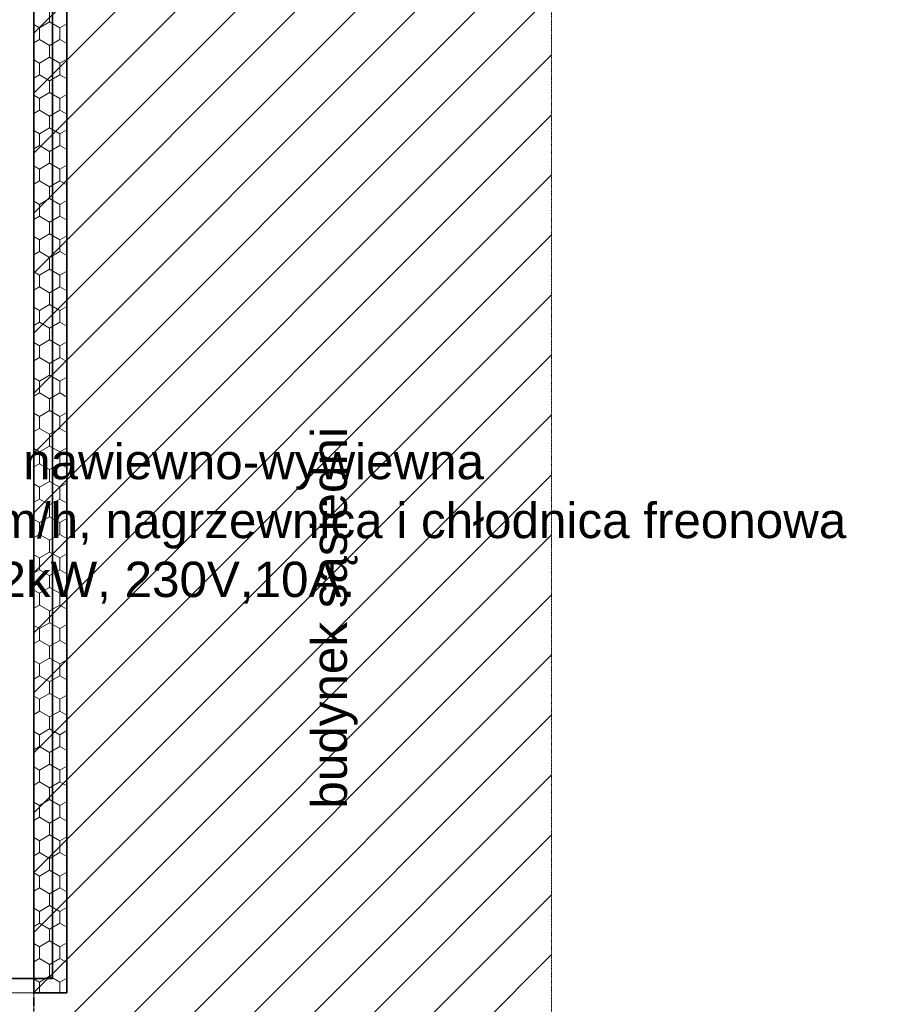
# Model space of a CAD drawing. Header units: centimetres. Extents: x 42630 to 130002, y 15 to 29179.
# Tile 152 of 175: x 84702 to 85076, y 4059 to 4477. Entities that reach past the tile are written whole.
import ezdxf

# ---------------------------------------------------------------- set-up
doc = ezdxf.new("R2010")
doc.units = ezdxf.units.CM
doc.header["$LTSCALE"] = 0.01
doc.linetypes.add('Kropki i Kreski', pattern=[670.277762, 352.777767, -176.388884, 0, -141.111112])
doc.linetypes.add('PRZERYWANA', pattern=[0.282222, 0.141111, -0.141111])
for name, color, linetype, lineweight in [('2D - Ogólne_Nr_Pióra__1', 7, 'Continuous', 13), ('2D - Ogólne_Nr_Pióra__21', 7, 'Continuous', 35), ('E0odgrom', 6, 'Continuous', 35), ('EGBB_L_1_Nr_Pióra__1', 7, 'Continuous', 13), ('Opisy - Tekst_Nr_Pióra__1', 7, 'Continuous', 13), ('wentylacja opis', 30, 'Continuous', 35)]:
    doc.layers.add(name, color=color, linetype=linetype, lineweight=lineweight)
for name, color, linetype, lineweight, true_color in [('2D - Ogólne_Nr_Pióra__102', 7, 'Continuous', 13, 0xcccccc), ('2D - Ogólne_Nr_Pióra__108', 7, 'Continuous', 13, 0xfd8379), ('2D - Ogólne_Nr_Pióra__68', 7, 'Continuous', 35, 0xfd4435), ('OTD_L_12_Nr_Pióra__2', 7, 'Continuous', 15, 0x7f7f7f)]:
    doc.layers.add(name, color=color, linetype=linetype, lineweight=lineweight, true_color=true_color)
doc.styles.add('GENERATED_STYLE_1', font='arial.ttf')
doc.styles.add('GENERATED_STYLE_4', font='arial.ttf')

msp = doc.modelspace()

# ---------------------------------------------------------------- linework, layer by layer
at = {"layer": '2D - Ogólne_Nr_Pióra__1', "color": 252, "linetype": 'PRZERYWANA'}
msp.add_line((84708.085, 4064.28), (84708.085, 5080.28), dxfattribs=at)
at = {"layer": '2D - Ogólne_Nr_Pióra__1', "color": 252, "linetype": 'Continuous'}
for p, q in [((84708.085, 4045.78), (84708.085, 5080.28)), ((84708.085, 4064.28), (77813.802, 4064.28))]:
    msp.add_line(p, q, dxfattribs=at)
at = {"layer": '2D - Ogólne_Nr_Pióra__102', "color": 252, "linetype": 'Continuous'}
for p, q in [((84708.077, 4471.578), (84922.717, 4686.217)), ((84708.076, 4446.121), (84927.937, 4665.981)), ((84708.075, 4420.664), (84927.937, 4640.526)), ((84708.074, 4395.207), (84927.937, 4615.07)), ((84708.073, 4369.751), (84927.937, 4589.614)), ((84708.072, 4344.294), (84927.937, 4564.158)), ((84708.072, 4318.837), (84927.937, 4538.702)), ((84708.071, 4293.38), (84927.937, 4513.246)), ((84708.07, 4267.924), (84927.937, 4487.79)), ((84708.069, 4242.467), (84927.937, 4462.335)), ((84708.068, 4217.01), (84927.937, 4436.879)), ((84708.067, 4191.553), (84927.937, 4411.423)), ((84708.066, 4166.097), (84927.937, 4385.967)), ((84708.065, 4140.64), (84927.937, 4360.511)), ((84708.064, 4115.183), (84927.937, 4335.055)), ((84708.063, 4089.726), (84927.937, 4309.6)), ((84708.062, 4064.269), (84927.937, 4284.144)), ((84708.061, 4038.813), (84927.937, 4258.688)), ((84708.06, 4013.356), (84927.937, 4233.232)), ((84708.06, 3987.899), (84927.937, 4207.776)), ((84708.059, 3962.442), (84927.937, 4182.32)), ((84708.058, 3936.986), (84927.937, 4156.865)), ((84708.057, 3911.529), (84927.937, 4131.409)), ((84708.056, 3886.072), (84927.937, 4105.953)), ((84708.055, 3860.615), (84927.937, 4080.497))]:
    msp.add_line(p, q, dxfattribs=at)
at = {"layer": '2D - Ogólne_Nr_Pióra__108', "color": 252, "linetype": 'Continuous'}
for p, q in [((84714.803, 4476.352), (84714.803, 4481.352)), ((84710.472, 4473.852), (84708.085, 4475.231)), ((84714.803, 4476.352), (84710.472, 4473.852)), ((84719.133, 4473.852), (84714.803, 4476.352)), ((84722.085, 4475.557), (84719.133, 4473.852)), ((84710.472, 4468.852), (84710.472, 4473.852)), ((84719.133, 4468.852), (84719.133, 4473.852)), ((84710.472, 4468.852), (84708.085, 4467.474)), ((84714.803, 4466.352), (84710.472, 4468.852)), ((84719.133, 4468.852), (84714.803, 4466.352)), ((84722.085, 4467.148), (84719.133, 4468.852)), ((84714.803, 4461.352), (84714.803, 4466.352)), ((84710.472, 4458.852), (84708.085, 4460.231)), ((84714.803, 4461.352), (84710.472, 4458.852)), ((84710.472, 4453.852), (84710.472, 4458.852)), ((84719.133, 4458.852), (84714.803, 4461.352)), ((84722.085, 4460.557), (84719.133, 4458.852)), ((84719.133, 4453.852), (84719.133, 4458.852)), ((84710.472, 4453.852), (84708.085, 4452.474)), ((84714.803, 4451.352), (84710.472, 4453.852)), ((84719.133, 4453.852), (84714.803, 4451.352)), ((84714.803, 4446.352), (84714.803, 4451.352)), ((84722.085, 4452.148), (84719.133, 4453.852)), ((84714.803, 4446.352), (84710.472, 4443.852)), ((84719.133, 4443.852), (84714.803, 4446.352)), ((84710.472, 4443.852), (84708.085, 4445.231)), ((84710.472, 4438.852), (84710.472, 4443.852)), ((84722.085, 4445.557), (84719.133, 4443.852)), ((84719.133, 4438.852), (84719.133, 4443.852)), ((84710.472, 4438.852), (84708.085, 4437.474)), ((84714.803, 4436.352), (84710.472, 4438.852)), ((84719.133, 4438.852), (84714.803, 4436.352)), ((84722.085, 4437.148), (84719.133, 4438.852)), ((84714.803, 4431.352), (84714.803, 4436.352)), ((84710.472, 4428.852), (84708.085, 4430.231)), ((84714.803, 4431.352), (84710.472, 4428.852)), ((84719.133, 4428.852), (84714.803, 4431.352)), ((84722.085, 4430.557), (84719.133, 4428.852)), ((84710.472, 4423.852), (84710.472, 4428.852)), ((84719.133, 4423.852), (84719.133, 4428.852)), ((84710.472, 4423.852), (84708.085, 4422.474)), ((84714.803, 4421.352), (84710.472, 4423.852)), ((84719.133, 4423.852), (84714.803, 4421.352)), ((84714.803, 4416.352), (84714.803, 4421.352)), ((84722.085, 4422.148), (84719.133, 4423.852)), ((84710.472, 4413.852), (84708.085, 4415.231)), ((84714.803, 4416.352), (84710.472, 4413.852)), ((84710.472, 4408.852), (84710.472, 4413.852)), ((84719.133, 4413.852), (84714.803, 4416.352)), ((84722.085, 4415.557), (84719.133, 4413.852)), ((84719.133, 4408.852), (84719.133, 4413.852)), ((84710.472, 4408.852), (84708.085, 4407.474)), ((84714.803, 4406.352), (84710.472, 4408.852)), ((84719.133, 4408.852), (84714.803, 4406.352)), ((84722.085, 4407.148), (84719.133, 4408.852)), ((84714.803, 4401.352), (84714.803, 4406.352)), ((84710.472, 4398.852), (84708.085, 4400.231)), ((84714.803, 4401.352), (84710.472, 4398.852)), ((84719.133, 4398.852), (84714.803, 4401.352)), ((84722.085, 4400.557), (84719.133, 4398.852)), ((84710.472, 4393.852), (84710.472, 4398.852)), ((84719.133, 4393.852), (84719.133, 4398.852)), ((84710.472, 4393.852), (84708.085, 4392.474)), ((84714.803, 4391.352), (84710.472, 4393.852)), ((84719.133, 4393.852), (84714.803, 4391.352)), ((84722.085, 4392.148), (84719.133, 4393.852)), ((84714.803, 4386.352), (84714.803, 4391.352)), ((84710.472, 4383.852), (84708.085, 4385.231)), ((84714.803, 4386.352), (84710.472, 4383.852)), ((84710.472, 4378.852), (84710.472, 4383.852)), ((84719.133, 4383.852), (84714.803, 4386.352)), ((84722.085, 4385.557), (84719.133, 4383.852)), ((84719.133, 4378.852), (84719.133, 4383.852)), ((84710.472, 4378.852), (84708.085, 4377.474)), ((84714.803, 4376.352), (84710.472, 4378.852)), ((84719.133, 4378.852), (84714.803, 4376.352)), ((84714.803, 4371.352), (84714.803, 4376.352)), ((84722.085, 4377.148), (84719.133, 4378.852)), ((84714.803, 4371.352), (84710.472, 4368.852)), ((84719.133, 4368.852), (84714.803, 4371.352)), ((84710.472, 4368.852), (84708.085, 4370.231)), ((84710.472, 4363.852), (84710.472, 4368.852)), ((84722.085, 4370.557), (84719.133, 4368.852)), ((84719.133, 4363.852), (84719.133, 4368.852)), ((84710.472, 4363.852), (84708.085, 4362.474)), ((84714.803, 4361.352), (84710.472, 4363.852)), ((84719.133, 4363.852), (84714.803, 4361.352)), ((84722.085, 4362.148), (84719.133, 4363.852)), ((84714.803, 4356.352), (84714.803, 4361.352)), ((84710.472, 4353.852), (84708.085, 4355.231)), ((84714.803, 4356.352), (84710.472, 4353.852)), ((84719.133, 4353.852), (84714.803, 4356.352)), ((84722.085, 4355.557), (84719.133, 4353.852)), ((84710.472, 4348.852), (84710.472, 4353.852)), ((84719.133, 4348.852), (84719.133, 4353.852)), ((84710.472, 4348.852), (84708.085, 4347.474)), ((84714.803, 4346.352), (84710.472, 4348.852)), ((84719.133, 4348.852), (84714.803, 4346.352)), ((84714.803, 4341.352), (84714.803, 4346.352)), ((84722.085, 4347.148), (84719.133, 4348.852)), ((84710.472, 4338.852), (84708.085, 4340.231)), ((84714.803, 4341.352), (84710.472, 4338.852)), ((84710.472, 4333.852), (84710.472, 4338.852)), ((84719.133, 4338.852), (84714.803, 4341.352)), ((84722.085, 4340.557), (84719.133, 4338.852)), ((84719.133, 4333.852), (84719.133, 4338.852)), ((84710.472, 4333.852), (84708.085, 4332.474)), ((84714.803, 4331.352), (84710.472, 4333.852)), ((84719.133, 4333.852), (84714.803, 4331.352)), ((84722.085, 4332.148), (84719.133, 4333.852)), ((84714.803, 4326.352), (84714.803, 4331.352)), ((84710.472, 4323.852), (84708.085, 4325.231)), ((84714.803, 4326.352), (84710.472, 4323.852)), ((84719.133, 4323.852), (84714.803, 4326.352)), ((84722.085, 4325.557), (84719.133, 4323.852)), ((84710.472, 4318.852), (84710.472, 4323.852)), ((84719.133, 4318.852), (84719.133, 4323.852)), ((84710.472, 4318.852), (84708.085, 4317.474)), ((84714.803, 4316.352), (84710.472, 4318.852)), ((84719.133, 4318.852), (84714.803, 4316.352)), ((84714.803, 4311.352), (84714.803, 4316.352)), ((84722.085, 4317.148), (84719.133, 4318.852)), ((84710.472, 4308.852), (84708.085, 4310.231)), ((84714.803, 4311.352), (84710.472, 4308.852)), ((84710.472, 4303.852), (84710.472, 4308.852)), ((84719.133, 4308.852), (84714.803, 4311.352)), ((84722.085, 4310.557), (84719.133, 4308.852)), ((84719.133, 4303.852), (84719.133, 4308.852)), ((84710.472, 4303.852), (84708.085, 4302.474)), ((84714.803, 4301.352), (84710.472, 4303.852)), ((84719.133, 4303.852), (84714.803, 4301.352)), ((84722.085, 4302.148), (84719.133, 4303.852)), ((84714.803, 4296.352), (84714.803, 4301.352)), ((84714.803, 4296.352), (84710.472, 4293.852)), ((84719.133, 4293.852), (84714.803, 4296.352)), ((84722.085, 4295.557), (84719.133, 4293.852)), ((84710.472, 4293.852), (84708.085, 4295.231)), ((84710.472, 4288.852), (84710.472, 4293.852)), ((84719.133, 4288.852), (84719.133, 4293.852)), ((84710.472, 4288.852), (84708.085, 4287.474)), ((84714.803, 4286.352), (84710.472, 4288.852)), ((84719.133, 4288.852), (84714.803, 4286.352)), ((84722.085, 4287.148), (84719.133, 4288.852)), ((84714.803, 4281.352), (84714.803, 4286.352)), ((84710.472, 4278.852), (84708.085, 4280.231)), ((84714.803, 4281.352), (84710.472, 4278.852)), ((84710.472, 4273.852), (84710.472, 4278.852)), ((84719.133, 4278.852), (84714.803, 4281.352)), ((84722.085, 4280.557), (84719.133, 4278.852)), ((84719.133, 4273.852), (84719.133, 4278.852)), ((84710.472, 4273.852), (84708.085, 4272.474)), ((84714.803, 4271.352), (84710.472, 4273.852)), ((84719.133, 4273.852), (84714.803, 4271.352)), ((84714.803, 4266.352), (84714.803, 4271.352)), ((84722.085, 4272.148), (84719.133, 4273.852)), ((84714.803, 4266.352), (84710.472, 4263.852)), ((84719.133, 4263.852), (84714.803, 4266.352)), ((84710.472, 4263.852), (84708.085, 4265.231)), ((84710.472, 4258.852), (84710.472, 4263.852)), ((84722.085, 4265.557), (84719.133, 4263.852)), ((84719.133, 4258.852), (84719.133, 4263.852)), ((84710.472, 4258.852), (84708.085, 4257.474)), ((84714.803, 4256.352), (84710.472, 4258.852)), ((84719.133, 4258.852), (84714.803, 4256.352)), ((84722.085, 4257.148), (84719.133, 4258.852)), ((84714.803, 4251.352), (84714.803, 4256.352)), ((84710.472, 4248.852), (84708.085, 4250.231)), ((84714.803, 4251.352), (84710.472, 4248.852)), ((84719.133, 4248.852), (84714.803, 4251.352)), ((84722.085, 4250.557), (84719.133, 4248.852)), ((84710.472, 4243.852), (84710.472, 4248.852)), ((84719.133, 4243.852), (84719.133, 4248.852)), ((84710.472, 4243.852), (84708.085, 4242.474)), ((84714.803, 4241.352), (84710.472, 4243.852)), ((84719.133, 4243.852), (84714.803, 4241.352)), ((84714.803, 4236.352), (84714.803, 4241.352)), ((84722.085, 4242.148), (84719.133, 4243.852)), ((84710.472, 4233.852), (84708.085, 4235.231)), ((84714.803, 4236.352), (84710.472, 4233.852)), ((84710.472, 4228.852), (84710.472, 4233.852)), ((84719.133, 4233.852), (84714.803, 4236.352)), ((84722.085, 4235.557), (84719.133, 4233.852)), ((84719.133, 4228.852), (84719.133, 4233.852)), ((84710.472, 4228.852), (84708.085, 4227.474)), ((84714.803, 4226.352), (84710.472, 4228.852)), ((84719.133, 4228.852), (84714.803, 4226.352)), ((84722.085, 4227.148), (84719.133, 4228.852)), ((84714.803, 4221.352), (84714.803, 4226.352)), ((84710.472, 4218.852), (84708.085, 4220.231)), ((84714.803, 4221.352), (84710.472, 4218.852)), ((84719.133, 4218.852), (84714.803, 4221.352)), ((84722.085, 4220.557), (84719.133, 4218.852)), ((84710.472, 4213.852), (84710.472, 4218.852)), ((84719.133, 4213.852), (84719.133, 4218.852)), ((84710.472, 4213.852), (84708.085, 4212.474)), ((84714.803, 4211.352), (84710.472, 4213.852)), ((84719.133, 4213.852), (84714.803, 4211.352)), ((84722.085, 4212.148), (84719.133, 4213.852)), ((84714.803, 4206.352), (84714.803, 4211.352)), ((84710.472, 4203.852), (84708.085, 4205.231)), ((84714.803, 4206.352), (84710.472, 4203.852)), ((84710.472, 4198.852), (84710.472, 4203.852)), ((84719.133, 4203.852), (84714.803, 4206.352)), ((84722.085, 4205.557), (84719.133, 4203.852)), ((84719.133, 4198.852), (84719.133, 4203.852)), ((84710.472, 4198.852), (84708.085, 4197.474)), ((84714.803, 4196.352), (84710.472, 4198.852)), ((84719.133, 4198.852), (84714.803, 4196.352)), ((84714.803, 4191.352), (84714.803, 4196.352)), ((84722.085, 4197.148), (84719.133, 4198.852)), ((84714.803, 4191.352), (84710.472, 4188.852)), ((84719.133, 4188.852), (84714.803, 4191.352)), ((84710.472, 4188.852), (84708.085, 4190.231)), ((84710.472, 4183.852), (84710.472, 4188.852)), ((84722.085, 4190.557), (84719.133, 4188.852)), ((84719.133, 4183.852), (84719.133, 4188.852)), ((84710.472, 4183.852), (84708.085, 4182.474)), ((84714.803, 4181.352), (84710.472, 4183.852)), ((84719.133, 4183.852), (84714.803, 4181.352)), ((84722.085, 4182.148), (84719.133, 4183.852)), ((84714.803, 4176.352), (84714.803, 4181.352)), ((84710.472, 4173.852), (84708.085, 4175.231)), ((84714.803, 4176.352), (84710.472, 4173.852)), ((84719.133, 4173.852), (84714.803, 4176.352)), ((84722.085, 4175.557), (84719.133, 4173.852)), ((84710.472, 4168.852), (84710.472, 4173.852)), ((84719.133, 4168.852), (84719.133, 4173.852)), ((84710.472, 4168.852), (84708.085, 4167.474)), ((84714.803, 4166.352), (84710.472, 4168.852)), ((84719.133, 4168.852), (84714.803, 4166.352)), ((84714.803, 4161.352), (84714.803, 4166.352)), ((84722.085, 4167.148), (84719.133, 4168.852)), ((84710.472, 4158.852), (84708.085, 4160.231)), ((84714.803, 4161.352), (84710.472, 4158.852)), ((84710.472, 4153.852), (84710.472, 4158.852)), ((84719.133, 4158.852), (84714.803, 4161.352)), ((84722.085, 4160.557), (84719.133, 4158.852)), ((84719.133, 4153.852), (84719.133, 4158.852)), ((84710.472, 4153.852), (84708.085, 4152.474)), ((84714.803, 4151.352), (84710.472, 4153.852)), ((84719.133, 4153.852), (84714.803, 4151.352)), ((84722.085, 4152.148), (84719.133, 4153.852)), ((84714.803, 4146.352), (84714.803, 4151.352)), ((84710.472, 4143.852), (84708.085, 4145.231)), ((84714.803, 4146.352), (84710.472, 4143.852)), ((84719.133, 4143.852), (84714.803, 4146.352)), ((84722.085, 4145.557), (84719.133, 4143.852)), ((84710.472, 4138.852), (84710.472, 4143.852)), ((84719.133, 4138.852), (84719.133, 4143.852)), ((84710.472, 4138.852), (84708.085, 4137.474)), ((84714.803, 4136.352), (84710.472, 4138.852)), ((84719.133, 4138.852), (84714.803, 4136.352)), ((84722.085, 4137.148), (84719.133, 4138.852)), ((84714.803, 4131.352), (84714.803, 4136.352)), ((84710.472, 4128.852), (84708.085, 4130.231)), ((84714.803, 4131.352), (84710.472, 4128.852)), ((84710.472, 4123.852), (84710.472, 4128.852)), ((84719.133, 4128.852), (84714.803, 4131.352)), ((84722.085, 4130.557), (84719.133, 4128.852)), ((84719.133, 4123.852), (84719.133, 4128.852)), ((84710.472, 4123.852), (84708.085, 4122.474)), ((84714.803, 4121.352), (84710.472, 4123.852)), ((84719.133, 4123.852), (84714.803, 4121.352)), ((84714.803, 4116.352), (84714.803, 4121.352)), ((84722.085, 4122.148), (84719.133, 4123.852)), ((84714.803, 4116.352), (84710.472, 4113.852)), ((84719.133, 4113.852), (84714.803, 4116.352)), ((84710.472, 4113.852), (84708.085, 4115.231)), ((84710.472, 4108.852), (84710.472, 4113.852)), ((84722.085, 4115.557), (84719.133, 4113.852)), ((84719.133, 4108.852), (84719.133, 4113.852)), ((84710.472, 4108.852), (84708.085, 4107.474)), ((84714.803, 4106.352), (84710.472, 4108.852)), ((84719.133, 4108.852), (84714.803, 4106.352)), ((84722.085, 4107.148), (84719.133, 4108.852)), ((84714.803, 4101.352), (84714.803, 4106.352)), ((84710.472, 4098.852), (84708.085, 4100.231)), ((84714.803, 4101.352), (84710.472, 4098.852)), ((84719.133, 4098.852), (84714.803, 4101.352)), ((84722.085, 4100.557), (84719.133, 4098.852)), ((84710.472, 4093.852), (84710.472, 4098.852)), ((84719.133, 4093.852), (84719.133, 4098.852)), ((84710.472, 4093.852), (84708.085, 4092.474)), ((84714.803, 4091.352), (84710.472, 4093.852)), ((84719.133, 4093.852), (84714.803, 4091.352)), ((84714.803, 4086.352), (84714.803, 4091.352)), ((84722.085, 4092.148), (84719.133, 4093.852)), ((84710.472, 4083.852), (84708.085, 4085.231)), ((84714.803, 4086.352), (84710.472, 4083.852)), ((84710.472, 4078.852), (84710.472, 4083.852)), ((84719.133, 4083.852), (84714.803, 4086.352)), ((84722.085, 4085.557), (84719.133, 4083.852)), ((84719.133, 4078.852), (84719.133, 4083.852)), ((84710.472, 4078.852), (84708.085, 4077.474)), ((84714.803, 4076.352), (84710.472, 4078.852)), ((84719.133, 4078.852), (84714.803, 4076.352)), ((84722.085, 4077.148), (84719.133, 4078.852)), ((84714.803, 4071.352), (84714.803, 4076.352)), ((84710.472, 4068.852), (84708.085, 4070.231)), ((84714.803, 4071.352), (84710.472, 4068.852)), ((84719.133, 4068.852), (84714.803, 4071.352)), ((84722.085, 4070.557), (84719.133, 4068.852)), ((84710.472, 4064.28), (84710.472, 4068.852)), ((84719.133, 4064.28), (84719.133, 4068.852))]:
    msp.add_line(p, q, dxfattribs=at)
at = {"layer": '2D - Ogólne_Nr_Pióra__21', "color": 252, "linetype": 'Kropki i Kreski'}
msp.add_line((84708.085, 3766.246), (84708.085, 5488.262), dxfattribs=at)
at = {"layer": '2D - Ogólne_Nr_Pióra__68', "color": 252, "linetype": 'Continuous'}
for p, q in [((84708.085, 5080.28), (84708.085, 4064.28)), ((84722.085, 4064.28), (84722.085, 5080.28)), ((84708.085, 4064.28), (84722.085, 4064.28))]:
    msp.add_line(p, q, dxfattribs=at)
at = {"layer": 'E0odgrom'}
for p, q in [((84716.049, 5069.574), (84716.049, 4070.446)), ((84716.049, 4070.446), (83383.482, 4070.446))]:
    msp.add_line(p, q, dxfattribs=at)
at = {"layer": 'EGBB_L_1_Nr_Pióra__1', "color": 252, "linetype": 'PRZERYWANA'}
msp.add_line((84927.937, 4773.443), (84927.937, 3519.28), dxfattribs=at)
at = {"layer": 'EGBB_L_1_Nr_Pióra__1', "color": 252, "linetype": 'Continuous'}
msp.add_line((84708.085, 4064.28), (84708.085, 3519.28), dxfattribs=at)
at = {"layer": 'OTD_L_12_Nr_Pióra__2', "color": 252, "linetype": 'Continuous'}
msp.add_line((84708.085, 4064.28), (84708.05, 3714.428), dxfattribs=at)

# ---------------------------------------------------------------- texts
at = {"layer": 'Opisy - Tekst_Nr_Pióra__1', "color": 252, "linetype": 'Continuous', "style": 'GENERATED_STYLE_4'}
msp.add_text('budynek sąsiedni', height=15, rotation=90, dxfattribs=at).set_placement((84841.046, 4142.46))
at = {"layer": 'wentylacja opis', "color": 252, "insert": (84618.596, 4297.269), "char_height": 15, "attachment_point": 1, "style": 'GENERATED_STYLE_1'}
msp.add_mtext('Centrala nawiewno-wywiewna\\PV-1500 m/h, nagrzewnica i chłodnica freonowa\\PQch-8,22kW, 230V,10A.', dxfattribs=at)

doc.saveas('drawing.dxf')
